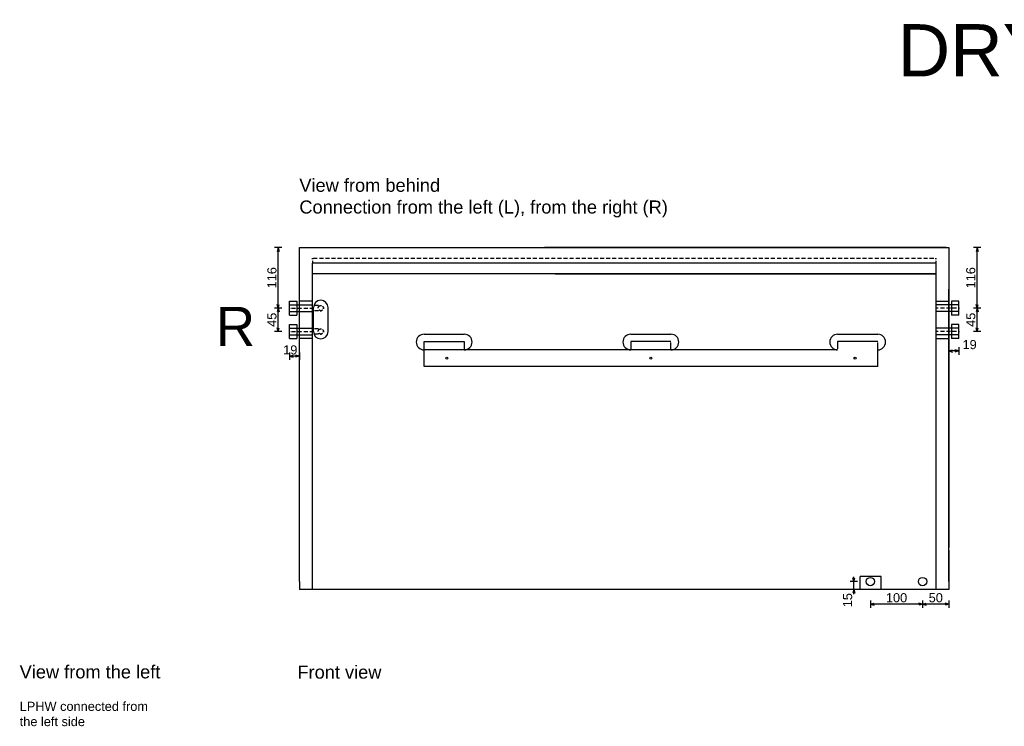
# Model space of a CAD drawing. Extents: x 1718 to 5756, y 20725 to 23464.
# Tile 3 of 4: x 1821 to 3709, y 22110 to 23464. Entities that reach past the tile are written whole.
import ezdxf

# ---------------------------------------------------------------- set-up
doc = ezdxf.new("R2010")
doc.units = 0
doc.header["$MEASUREMENT"] = 0
doc.linetypes.add('Achse', pattern=[11.5, 0, -4, 7.5, 0])
doc.linetypes.add('Hidden Line', pattern=[19.5611, 14.1111, -5.45])
for name, color, linetype in [('Desky', 7, 'Continuous'), ('Kóty délkové', 7, 'Continuous'), ('Nábytek a zařízení', 7, 'Continuous'), ('Oblouky a kružnice', 7, 'Continuous'), ('Střechy', 7, 'Continuous'), ('Textové bloky', 7, 'Continuous'), ('Zdi', 7, 'Continuous'), ('Čáry', 7, 'Continuous')]:
    doc.layers.add(name, color=color, linetype=linetype)
doc.styles.add('GENERATED_STYLE_1', font='ARIAL.ttf')
doc.dimstyles.new('Dimstyle_32D', dxfattribs={"dimtxt": 17.5, "dimasz": 7.125, "dimexe": 0.18, "dimexo": 0, "dimgap": 0.09, "dimtad": 1, "dimdec": 0, "dimzin": 0, "dimdsep": 46, "dimtxsty": 'GENERATED_STYLE_1', "dimblk": 'ARROWHEAD_3', "dimblk1": 'ARROWHEAD_3', "dimblk2": 'ARROWHEAD_3', "dimcen": 0.09, "dimclrd": 7, "dimclre": 7, "dimclrt": 7, "dimazin": 0, "dimtfac": 1, "dimtdec": 4, "dimtmove": 0, "dimatfit": 0, "dimfxl": 1, "dimtolj": 1, "dimtzin": 0, "dimarcsym": 0})

# ---------------------------------------------------------------- blocks, each defined once
blk = doc.blocks.new('*D3')
at = {"layer": 'Kóty délkové', "color": 7, "linetype": 'Continuous'}
for p, q in [((2317.2, 22911.4), (2317.2, 23027.4)), ((2317.2, 22911.4), (2315.3, 22918.6)), ((2317.2, 22911.4), (2319.2, 22918.6)), ((2324.3, 22911.4), (2310.2, 22911.4)), ((2317.2, 22911.4), (2315.3, 22904.2)), ((2317.2, 22866.4), (2317.2, 22911.4)), ((2317.2, 22911.4), (2319.2, 22904.2)), ((2324.3, 22866.4), (2310.2, 22866.4)), ((2317.2, 22866.4), (2315.3, 22873.6)), ((2317.2, 22866.4), (2319.2, 22873.6))]:
    blk.add_line(p, q, dxfattribs=at)
at = {"layer": 'Kóty délkové', "color": 7, "style": 'GENERATED_STYLE_1', "oblique": 0}
blk.add_text('45', height=17.5, rotation=90, dxfattribs=at).set_placement((2313.7, 22875.4))
blk = doc.blocks.new('ARROWHEAD_3')
at = {"color": 0, "linetype": 'Continuous'}
blk.add_line((0, 0), (-1, 0), dxfattribs=at)
blk.add_lwpolyline([(-1, 0.2679), (0, 0), (-1, -0.2679)], dxfattribs=at)
blk = doc.blocks.new('*D5')
at = {"layer": 'Kóty délkové', "color": 7, "linetype": 'Continuous'}
for p, q in [((2324.3, 23027.4), (2310.2, 23027.4)), ((2317.2, 23027.4), (2315.3, 23020.2)), ((2317.2, 22911.4), (2317.2, 23027.4)), ((2317.2, 23027.4), (2319.2, 23020.2)), ((2317.2, 22911.4), (2315.3, 22918.6)), ((2317.2, 22911.4), (2319.2, 22918.6))]:
    blk.add_line(p, q, dxfattribs=at)
at = {"layer": 'Kóty délkové', "color": 7, "style": 'GENERATED_STYLE_1', "oblique": 0}
blk.add_text('116', height=17.5, rotation=90, dxfattribs=at).set_placement((2313.7, 22949.2))
blk = doc.blocks.new('*D6')
at = {"layer": 'Kóty délkové', "color": 7, "linetype": 'Continuous'}
for p, q in [((2338.7, 22826.1), (2338.7, 22812.1)), ((2338.7, 22819.1), (2345.9, 22821)), ((2357.7, 22819.1), (2350.4, 22821)), ((2357.7, 22826.1), (2357.7, 22812.1)), ((2357.7, 22819.1), (2338.7, 22819.1)), ((2338.7, 22819.1), (2345.9, 22817.2)), ((2357.7, 22819.1), (2350.4, 22817.2))]:
    blk.add_line(p, q, dxfattribs=at)
at = {"layer": 'Kóty délkové', "color": 7, "style": 'GENERATED_STYLE_1', "oblique": 0}
blk.add_text('19', height=17.5, rotation=360, dxfattribs=at).set_placement((2326.6, 22822.6))
blk = doc.blocks.new('*D7')
at = {"layer": 'Kóty délkové', "color": 7, "linetype": 'Continuous'}
for p, q in [((3427.8, 22387.4), (3413.7, 22387.4)), ((3420.8, 22387.4), (3418.8, 22394.6)), ((3420.8, 22387.4), (3420.8, 22396.5)), ((3420.8, 22387.4), (3422.7, 22394.6)), ((3420.8, 22372.4), (3420.8, 22387.4)), ((3427.8, 22372.4), (3413.7, 22372.4)), ((3420.8, 22372.4), (3418.8, 22365.2)), ((3420.8, 22363.3), (3420.8, 22372.4)), ((3420.8, 22372.4), (3422.7, 22365.2))]:
    blk.add_line(p, q, dxfattribs=at)
at = {"layer": 'Kóty délkové', "color": 7, "style": 'GENERATED_STYLE_1', "oblique": 0}
blk.add_text('15', height=17.5, rotation=90, dxfattribs=at).set_placement((3417.3, 22338.2))
blk = doc.blocks.new('*D9')
at = {"layer": 'Kóty délkové', "color": 7, "linetype": 'Continuous'}
for p, q in [((3552.2, 22351.2), (3552.2, 22337.2)), ((3602.7, 22351.2), (3602.7, 22337.2)), ((3552.2, 22344.2), (3452.2, 22344.2)), ((3552.2, 22344.2), (3545, 22346.1)), ((3552.2, 22344.2), (3545, 22342.3)), ((3552.2, 22344.2), (3559.5, 22346.1)), ((3602.7, 22344.2), (3552.2, 22344.2)), ((3552.2, 22344.2), (3559.5, 22342.3)), ((3602.7, 22344.2), (3595.4, 22346.1)), ((3602.7, 22344.2), (3595.4, 22342.3))]:
    blk.add_line(p, q, dxfattribs=at)
at = {"layer": 'Kóty délkové', "color": 7, "style": 'GENERATED_STYLE_1', "oblique": 0}
blk.add_text('50', height=17.5, dxfattribs=at).set_placement((3564, 22347.7))
blk = doc.blocks.new('*D10')
at = {"layer": 'Kóty délkové', "color": 7, "linetype": 'Continuous'}
for p, q in [((3452.2, 22351.2), (3452.2, 22337.2)), ((3452.2, 22344.2), (3459.5, 22346.1)), ((3552.2, 22344.2), (3452.2, 22344.2)), ((3452.2, 22344.2), (3459.5, 22342.3)), ((3552.2, 22344.2), (3545, 22346.1)), ((3552.2, 22344.2), (3545, 22342.3))]:
    blk.add_line(p, q, dxfattribs=at)
at = {"layer": 'Kóty délkové', "color": 7, "style": 'GENERATED_STYLE_1', "oblique": 0}
blk.add_text('100', height=17.5, dxfattribs=at).set_placement((3482, 22347.7))
blk = doc.blocks.new('*D11')
at = {"layer": 'Kóty délkové', "color": 7, "linetype": 'Continuous'}
for p, q in [((3602.7, 22836.3), (3602.7, 22822.2)), ((3602.7, 22829.3), (3609.9, 22831.2)), ((3621.7, 22829.3), (3602.7, 22829.3)), ((3602.7, 22829.3), (3609.9, 22827.3)), ((3621.7, 22829.3), (3614.4, 22831.2)), ((3621.7, 22829.3), (3614.4, 22827.3)), ((3621.7, 22836.3), (3621.7, 22822.2))]:
    blk.add_line(p, q, dxfattribs=at)
at = {"layer": 'Kóty délkové', "color": 7, "style": 'GENERATED_STYLE_1', "oblique": 0}
blk.add_text('19', height=17.5, dxfattribs=at).set_placement((3628.9, 22832.8))
blk = doc.blocks.new('*D13')
at = {"layer": 'Kóty délkové', "color": 7, "linetype": 'Continuous'}
for p, q in [((3656.9, 22911.4), (3654.9, 22904.2)), ((3656.9, 22866.4), (3656.9, 22911.4)), ((3656.9, 22911.4), (3658.8, 22904.2)), ((3663.9, 22866.4), (3649.9, 22866.4)), ((3656.9, 22866.4), (3654.9, 22873.6)), ((3656.9, 22866.4), (3658.8, 22873.6))]:
    blk.add_line(p, q, dxfattribs=at)
at = {"layer": 'Kóty délkové', "color": 7, "style": 'GENERATED_STYLE_1', "oblique": 0}
blk.add_text('45', height=17.5, rotation=90, dxfattribs=at).set_placement((3653.4, 22875.4))
blk = doc.blocks.new('*D14')
at = {"layer": 'Kóty délkové', "color": 7, "linetype": 'Continuous'}
for p, q in [((3663.9, 23027.4), (3649.9, 23027.4)), ((3656.9, 23027.4), (3654.9, 23020.2)), ((3656.9, 22911.4), (3656.9, 23027.4)), ((3656.9, 23027.4), (3658.8, 23020.2)), ((3656.9, 22911.4), (3654.9, 22918.6)), ((3656.9, 22911.4), (3658.8, 22918.6)), ((3663.9, 22911.4), (3649.9, 22911.4)), ((3656.9, 22911.4), (3654.9, 22904.2)), ((3656.9, 22866.4), (3656.9, 22911.4)), ((3656.9, 22911.4), (3658.8, 22904.2))]:
    blk.add_line(p, q, dxfattribs=at)
at = {"layer": 'Kóty délkové', "color": 7, "style": 'GENERATED_STYLE_1', "oblique": 0}
blk.add_text('116', height=17.5, rotation=90, dxfattribs=at).set_placement((3653.4, 22949.2))
blk = doc.blocks.new('DIM_15', base_point=(2317.2, 22911.4))
at = {"layer": 'Kóty délkové', "color": 7, "linetype": 'Continuous'}
dim = blk.add_aligned_dim(p1=(2338.7, 22866.4), p2=(2338.7, 22911.4), distance=21.5, dimstyle='Dimstyle_32D', dxfattribs=at)
dim.commit()
dim.dimension.update_dxf_attribs({"geometry": '*D3', "text_midpoint": (2305, 22882.2), "text_rotation": 90})
dim = blk.add_linear_dim(base=(2317.2, 22911.4), p1=(2338.7, 22911.4), p2=(2357.7, 23027.4), angle=90, dimstyle='Dimstyle_32D', dxfattribs=at)
dim.commit()
dim.dimension.update_dxf_attribs({"geometry": '*D5', "text_midpoint": (2305, 22955.9), "text_rotation": 90})
blk = doc.blocks.new('DIM_18', base_point=(3552.2, 22344.2))
at = {"layer": 'Kóty délkové', "color": 7, "linetype": 'Continuous'}
dim = blk.add_linear_dim(base=(3552.2136, 22344.1963), p1=(3602.6884, 22372.4036), p2=(3552.2136, 22387.4036), angle=180, dimstyle='Dimstyle_32D', dxfattribs=at)
dim.commit()
dim.dimension.update_dxf_attribs({"geometry": '*D9', "text_midpoint": (3570.701, 22356.4463)})
dim = blk.add_aligned_dim(p1=(3552.2, 22387.4), p2=(3452.2, 22387.4), distance=43.2, dimstyle='Dimstyle_32D', dxfattribs=at)
dim.commit()
dim.dimension.update_dxf_attribs({"geometry": '*D10', "text_midpoint": (3488.7, 22356.4)})
blk = doc.blocks.new('DIM_20', base_point=(3656.9, 22911.4))
at = {"layer": 'Kóty délkové', "color": 7, "linetype": 'Continuous'}
dim = blk.add_linear_dim(base=(3656.9, 22911.4), p1=(3621.7, 22911.4), p2=(3602.7, 23027.4), angle=90, dimstyle='Dimstyle_32D', dxfattribs=at)
dim.commit()
dim.dimension.update_dxf_attribs({"geometry": '*D14', "text_midpoint": (3644.6, 22955.9), "text_rotation": 90})
dim = blk.add_aligned_dim(p1=(3621.7, 22866.4), p2=(3621.7, 22911.4), distance=-35.2, dimstyle='Dimstyle_32D', dxfattribs=at)
dim.commit()
dim.dimension.update_dxf_attribs({"geometry": '*D13', "text_midpoint": (3644.6, 22882.2), "text_rotation": 90})

msp = doc.modelspace()

# ---------------------------------------------------------------- linework, layer by layer
at = {"layer": 'Desky', "color": 1, "linetype": 'Continuous'}
msp.add_line((3597.7, 23027.4), (2827.7, 23027.4), dxfattribs=at)
at = {"layer": 'Desky', "color": 7, "linetype": 'Achse'}
msp.add_line((3577.7, 23006.4), (2382.7, 23006.4), dxfattribs=at)
at = {"layer": 'Desky', "color": 7, "linetype": 'Continuous'}
for p, q in [((3577.7, 22997.4), (2382.7, 22997.4)), ((3577.7, 22977.4), (2382.7, 22977.4)), ((2357.7, 22387.4), (2357.7, 22392.4)), ((3602.7, 22387.4), (3602.7, 22392.4))]:
    msp.add_line(p, q, dxfattribs=at)
at = {"layer": 'Nábytek a zařízení', "color": 7, "linetype": 'Continuous'}
for p, q in [((3428.1, 22372.4), (3427.7, 22372.4)), ((3429.2, 22372.4), (3428.1, 22372.4)), ((3431, 22372.4), (3429.2, 22372.4)), ((3433.5, 22372.4), (3431, 22372.4)), ((3436.6, 22372.4), (3433.5, 22372.4)), ((3440.2, 22372.4), (3436.6, 22372.4)), ((3444.1, 22372.4), (3440.2, 22372.4)), ((3448.3, 22372.4), (3444.1, 22372.4)), ((3452.7, 22372.4), (3448.3, 22372.4)), ((3457, 22372.4), (3452.7, 22372.4)), ((3461.2, 22372.4), (3457, 22372.4)), ((3465.2, 22372.4), (3461.2, 22372.4)), ((3468.8, 22372.4), (3465.2, 22372.4)), ((3471.8, 22372.4), (3468.8, 22372.4)), ((3474.3, 22372.4), (3471.8, 22372.4)), ((3476.2, 22372.4), (3474.3, 22372.4)), ((3477.3, 22372.4), (3476.2, 22372.4)), ((3477.7, 22372.4), (3477.3, 22372.4))]:
    msp.add_line(p, q, dxfattribs=at)
at = {"layer": 'Oblouky a kružnice', "color": 1, "linetype": 'Achse'}
for centre in [(2398.7, 22911.4), (2398.7, 22866.6)]:
    msp.add_circle(centre, 5, dxfattribs=at)
at = {"layer": 'Oblouky a kružnice', "color": 7, "linetype": 'Continuous'}
for centre, radius in [((2640.2, 22815.4), 2), ((3031.5, 22815.4), 2), ((3422.9, 22815.4), 2), ((3452.2, 22387.4), 8), ((3552.2, 22387.4), 8)]:
    msp.add_circle(centre, radius, dxfattribs=at)
for centre, radius, start, end in [((2398.7, 22912.4), 14, 0, 180), ((2398.7, 22866.4), 14, 180, 0), ((2596.7, 22846.4), 15, 90, 270), ((2673.7, 22846.4), 15, 270, 90), ((2993, 22846.4), 15, 90, 270), ((3070, 22846.4), 15, 270, 90), ((3389.4, 22846.4), 15, 90, 270), ((3466.4, 22846.4), 15, 270, 90)]:
    msp.add_arc(centre, radius, start, end, dxfattribs=at)
at = {"layer": 'Střechy', "color": 7, "linetype": 'Continuous'}
for p, q in [((2357.7, 23027.4), (3602.7, 23027.4)), ((3602.7, 23027.4), (3602.7, 22947.4)), ((2357.7, 22940.3), (2357.7, 22947.4)), ((3602.7, 22940.3), (3602.7, 22947.4)), ((3602.7, 22940.3), (3602.7, 22947.4))]:
    msp.add_line(p, q, dxfattribs=at)
at = {"layer": 'Zdi', "color": 7, "linetype": 'Continuous'}
for p, q in [((2357.7, 22452.4), (2357.7, 23027.4)), ((2847.7, 23027.4), (3577.7, 23027.4)), ((3597.7, 23027.4), (3602.7, 23027.4)), ((2382.7, 22372.4), (2382.7, 22997.4)), ((3577.7, 22997.4), (3577.7, 22372.4)), ((2847.7, 22977.4), (3577.7, 22977.4)), ((2357.7, 22392.4), (2357.7, 22940.3)), ((3602.7, 22947.4), (3602.7, 22452.4)), ((3602.7, 22392.4), (3602.7, 22940.3)), ((2357.7, 22387.4), (2357.7, 22447.4)), ((3602.7, 22447.4), (3602.7, 22387.4)), ((2357.7, 22387.4), (2357.7, 22372.4)), ((3602.7, 22387.4), (3602.7, 22372.4)), ((2382.7, 22372.4), (2357.7, 22372.4)), ((3427.7, 22372.4), (2382.7, 22372.4)), ((3577.7, 22372.4), (3477.7, 22372.4)), ((3602.7, 22372.4), (3577.7, 22372.4))]:
    msp.add_line(p, q, dxfattribs=at)
at = {"layer": 'Čáry', "color": 7, "linetype": 'Achse'}
for p, q in [((2382.7, 23006.4), (2382.7, 22997.4)), ((3577.7, 23006.4), (3577.7, 22997.4))]:
    msp.add_line(p, q, dxfattribs=at)
at = {"layer": 'Čáry', "color": 1, "linetype": 'Continuous'}
for p, q in [((2338.7, 22897.9), (2338.7, 22924.9)), ((2338.7, 22924.9), (2352.7, 22924.9)), ((2338.7, 22917.9), (2382.7, 22917.9)), ((2352.7, 22924.9), (2352.7, 22897.9)), ((3621.7, 22917.9), (3577.7, 22917.9)), ((3621.7, 22924.9), (3607.7, 22924.9)), ((3607.7, 22924.9), (3607.7, 22897.9)), ((3621.7, 22897.9), (3621.7, 22924.9)), ((2338.7, 22904.9), (2382.7, 22904.9)), ((2338.7, 22897.9), (2352.7, 22897.9)), ((3621.7, 22904.9), (3577.7, 22904.9)), ((3621.7, 22897.9), (3607.7, 22897.9)), ((2338.7, 22852.9), (2338.7, 22879.9)), ((2338.7, 22879.9), (2352.7, 22879.9)), ((2352.7, 22879.9), (2352.7, 22852.9)), ((3621.7, 22879.9), (3607.7, 22879.9)), ((3607.7, 22879.9), (3607.7, 22852.9)), ((3621.7, 22852.9), (3621.7, 22879.9)), ((2338.7, 22872.9), (2382.7, 22872.9)), ((2338.7, 22859.9), (2382.7, 22859.9)), ((3621.7, 22872.9), (3577.7, 22872.9)), ((3621.7, 22859.9), (3577.7, 22859.9)), ((2338.7, 22852.9), (2352.7, 22852.9)), ((3621.7, 22852.9), (3607.7, 22852.9))]:
    msp.add_line(p, q, dxfattribs=at)
at = {"layer": 'Čáry', "color": 7, "linetype": 'Continuous'}
for p, q in [((2382.7, 22924.9), (2357.7, 22924.9)), ((3577.7, 22924.9), (3602.7, 22924.9)), ((2384.7, 22866.4), (2384.7, 22912.4)), ((2412.7, 22866.4), (2412.7, 22912.4)), ((2596.7, 22861.4), (2673.8, 22861.4)), ((2993, 22861.4), (3070.1, 22861.4)), ((3389.4, 22861.4), (3466.5, 22861.4)), ((2382.7, 22852.9), (2357.7, 22852.9)), ((2596.7, 22847.4), (2673.7, 22847.4)), ((2596.7, 22799.4), (2596.7, 22847.4)), ((3070, 22847.4), (2993, 22847.4)), ((3466.4, 22847.4), (3389.4, 22847.4)), ((3577.7, 22852.9), (3602.7, 22852.9)), ((3389.4, 22831.4), (2596.7, 22831.4)), ((3466.4, 22799.4), (3466.4, 22831.4)), ((3466.4, 22799.4), (2596.7, 22799.4)), ((3432.7, 22372.4), (3432.7, 22397.4)), ((3472.7, 22397.4), (3432.7, 22397.4)), ((3472.7, 22372.4), (3472.7, 22397.4))]:
    msp.add_line(p, q, dxfattribs=at)
at = {"layer": 'Čáry', "color": 1, "linetype": 'Achse'}
for p, q in [((2398.7, 22916.4), (2382.7, 22916.4)), ((2338.7, 22911.4), (2382.7, 22911.4)), ((2398.7, 22906.4), (2382.7, 22906.4)), ((3621.7, 22911.4), (3577.7, 22911.4)), ((2338.7, 22866.4), (2382.7, 22866.4)), ((2398.7, 22871.6), (2382.7, 22871.6)), ((2398.7, 22861.6), (2382.7, 22861.6)), ((3621.7, 22866.4), (3577.7, 22866.4))]:
    msp.add_line(p, q, dxfattribs=at)
at = {"layer": 'Čáry', "color": 7, "linetype": 'Hidden Line'}
for p, q in [((2673.7, 22847.4), (2673.7, 22831.4)), ((2993, 22847.4), (2993, 22831.4)), ((3070, 22831.4), (3070, 22847.4)), ((3389.4, 22847.4), (3389.4, 22831.4)), ((3466.4, 22831.4), (3466.4, 22847.4))]:
    msp.add_line(p, q, dxfattribs=at)

# ---------------------------------------------------------------- block references
at = {"layer": 'Kóty délkové', "color": 7, "linetype": 'Continuous'}
for name, p in [('DIM_15', (2317.2, 22911.4)), ('DIM_20', (3656.9, 22911.4)), ('DIM_18', (3552.2, 22344.2))]:
    msp.add_blockref(name, p, dxfattribs=at)

# ---------------------------------------------------------------- texts
at = {"layer": 'Textové bloky', "color": 7, "attachment_point": 1, "style": 'GENERATED_STYLE_1'}
for s, insert, char_height, width in [('{DRY500 Plastic}', (3504.3, 23455.5), 100, 4832.817), ('{View from behind\\PConnection from the left (L), from the right (R)}', (2357.6, 23159.3), 25, 1107.706), ('{\\C1;R}', (2197.2, 22913.8), 75, 291.06), ('{View from the left}', (1821.4, 22226.9), 25, 436.226), ('{Front view}', (2353.9, 22226.4), 25, 291.06), ('{LPHW connected from the left side}', (1821.5, 22157.1), 17.5, 255.516)]:
    msp.add_mtext(s, dxfattribs=dict(at, insert=insert, char_height=char_height, width=width))

# ---------------------------------------------------------------- dimensions: what is measured, and where the dimension line sits
at = {"layer": 'Kóty délkové', "color": 7, "linetype": 'Continuous'}
dim = msp.add_linear_dim(base=(3602.7, 22829.3), p1=(3621.7, 22852.9), p2=(3602.7, 23027.4), angle=180, dimstyle='Dimstyle_32D', dxfattribs=at)
dim.commit()
dim.dimension.update_dxf_attribs({"geometry": '*D11', "text_midpoint": (3635.7, 22841.5)})
dim = msp.add_aligned_dim(p1=(2357.7, 22852.9), p2=(2338.7, 22852.9), distance=33.8, dimstyle='Dimstyle_32D', dxfattribs=at)
dim.commit()
dim.dimension.update_dxf_attribs({"geometry": '*D6', "text_midpoint": (2333.3, 22831.3)})
dim = msp.add_linear_dim(base=(3420.8, 22387.4), p1=(3602.7, 22372.4), p2=(3552.2, 22387.4), angle=90, dimstyle='Dimstyle_32D', dxfattribs=at)
dim.commit()
dim.dimension.update_dxf_attribs({"geometry": '*D7', "text_midpoint": (3408.5, 22344.9), "text_rotation": 90})

doc.saveas('drawing.dxf')
